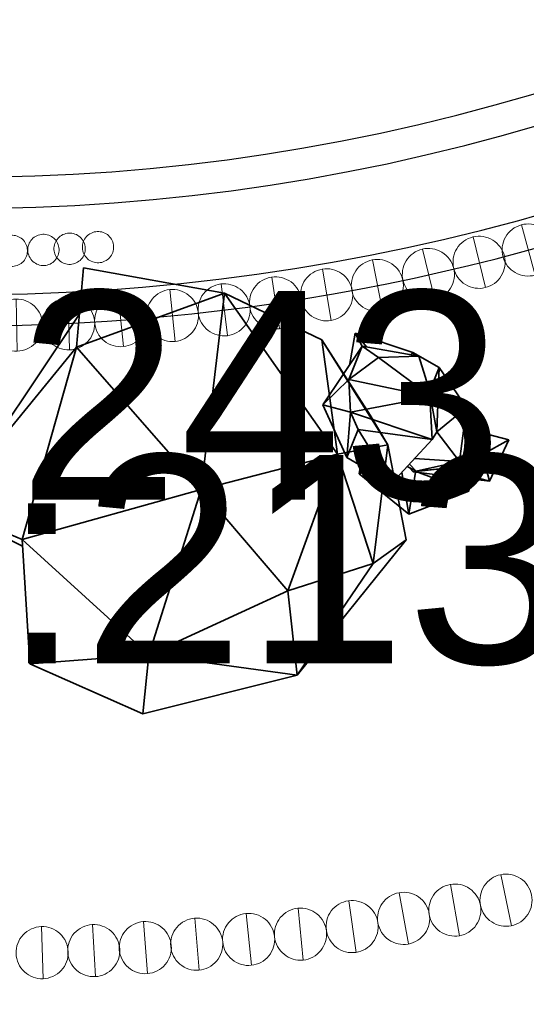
# Model space of a CAD drawing. Header units: millimetres. Extents: x 5 to 415, y 5 to 292.
# Tile 62 of 107: x 286.37 to 291.23, y 152.44 to 161.88. Entities that reach past the tile are written whole.
import ezdxf
from ezdxf.xclip import XClip

# ---------------------------------------------------------------- set-up
doc = ezdxf.new("R2010")
doc.units = ezdxf.units.MM
doc.header["$MEASUREMENT"] = 0
doc.header["$XCLIPFRAME"] = 0
doc.linetypes.add('Discontinu', pattern=[10.583333, 6.35, -4.233333])
for name, color, linetype in [('01-007-DESSINS IMPORTES_GEOMETRE_EXTERNES_XREF', 7, 'Continuous'), ('10-002-LOCALISATION ET TYPE FAUX PLAFONDS', 7, 'Continuous'), ('Nouveau_02-018-CLOISONS', 7, 'Continuous'), ('Nouveau_02-021-CLOISONS SPECIFIQUES HABILLAGE', 7, 'Continuous'), ('Nouveau_03-002-REVETEMENT DE FACADE PAREMENT', 7, 'Continuous'), ('Nouveau_07-001-MOBILIER CONTRACTUEL', 7, 'Continuous'), ('Nouveau_10-002-LOCALISATION ET TYPE FAUX PLAFONDS', 7, 'Continuous')]:
    doc.layers.add(name, color=color, linetype=linetype)
doc.styles.add('STYLE_GENERE_2', font='Arial.ttf')

# ---------------------------------------------------------------- blocks, each defined once
blk = doc.blocks.new('Dessin_1_1', base_point=(-19.4151, 56.0333))
at = {"layer": 'Nouveau_02-021-CLOISONS SPECIFIQUES HABILLAGE', "linetype": 'Continuous', "lineweight": 0, "true_color": 0x000000}
h = blk.add_hatch(dxfattribs=at)
h.set_pattern_fill('Cuivre_Bronze_0001', color=18, style=0, pattern_type=2)
h.set_pattern_definition([(205.17, (286.5382, 159.8106), (-1.106, 2.353), []), (205.17, (285.9853, 160.987), (-1.106, 2.353), [1.95, -0.65])])
h.paths.add_polyline_path([(286.6658, 159.5391, 0.414214), (286.7378, 159.7386, 0.414214), (286.5382, 159.8106, 0.414214), (286.4663, 159.611, 0.414214)])
h = blk.add_hatch(dxfattribs=at)
h.set_pattern_fill('Cuivre_Bronze_0001', color=18, style=0, pattern_type=2)
h.set_pattern_definition([(205.17, (286.7892, 159.8214), (-1.106, 2.353), []), (205.17, (286.2362, 160.998), (-1.106, 2.353), [1.95, -0.65])])
h.paths.add_polyline_path([(286.9168, 159.5499, 0.414214), (286.9888, 159.7495, 0.414214), (286.7892, 159.8214, 0.414214), (286.7173, 159.6219, 0.414214)])
h = blk.add_hatch(dxfattribs=at)
h.set_pattern_fill('Cuivre_Bronze_0001', color=18, style=0, pattern_type=2)
h.set_pattern_definition([(205.17, (287.0614, 159.8368), (-1.106, 2.353), []), (205.17, (286.5084, 161.0133), (-1.106, 2.353), [1.95, -0.65])])
h.paths.add_polyline_path([(287.189, 159.5652, 0.414214), (287.2609, 159.7648, 0.414214), (287.0614, 159.8368, 0.414214), (286.9894, 159.6372, 0.414214)])
h = blk.add_hatch(dxfattribs=at)
h.set_pattern_fill('Cuivre_Bronze_0001', color=18, style=0, pattern_type=2)
h.set_pattern_definition([(205.17, (286.2352, 159.8018), (-1.106, 2.353), []), (205.17, (285.6822, 160.9783), (-1.106, 2.353), [1.95, -0.65])])
h.paths.add_polyline_path([(286.3628, 159.5302, 0.414214), (286.4348, 159.7298, 0.414214), (286.2352, 159.8018, 0.414214), (286.1632, 159.6022, 0.414214)])
at = {"layer": 'Nouveau_03-002-REVETEMENT DE FACADE PAREMENT', "linetype": 'Continuous', "lineweight": 0, "true_color": 0x000000}
h = blk.add_hatch(dxfattribs=at)
h.set_pattern_fill('Cuivre_Bronze_0001', color=18, style=0, pattern_type=2)
h.set_pattern_definition([(105.45, (291.3167, 159.4329), (2.506, 0.6925), []), (105.45, (292.5697, 159.779), (2.506, 0.6925), [1.95, -0.65])])
h.paths.add_polyline_path([(291.1835, 159.9148, 0.414214), (291.0091, 159.6072, 0.414214), (291.3167, 159.4329, 0.414214), (291.4911, 159.7404, 0.414214)])
h = blk.add_hatch(dxfattribs=at)
h.set_pattern_fill('Cuivre_Bronze_0001', color=18, style=0, pattern_type=2)
h.set_pattern_definition([(103.5, (290.8377, 159.3126), (2.5282, 0.607), []), (103.5, (292.1018, 159.616), (2.5282, 0.607), [1.95, -0.65])])
h.paths.add_polyline_path([(290.721, 159.7988, 0.414214), (290.5362, 159.4973, 0.414214), (290.8377, 159.3126, 0.414214), (291.0224, 159.614, 0.414214)])
h = blk.add_hatch(dxfattribs=at)
h.set_pattern_fill('Cuivre_Bronze_0001', color=18, style=0, pattern_type=2)
h.set_pattern_definition([(103.5, (290.3515, 159.196), (2.5282, 0.607), []), (103.5, (291.6156, 159.4993), (2.5282, 0.607), [1.95, -0.65])])
h.paths.add_polyline_path([(290.2348, 159.6821, 0.414214), (290.05, 159.3806, 0.414214), (290.3515, 159.1959, 0.414214), (290.5362, 159.4973, 0.414214)])
h = blk.add_hatch(dxfattribs=at)
h.set_pattern_fill('Cuivre_Bronze_0001', color=18, style=0, pattern_type=2)
h.set_pattern_definition([(101.18, (289.8521, 159.0883), (2.5506, 0.5042), []), (101.18, (291.1275, 159.3404), (2.5506, 0.5042), [1.95, -0.65])])
h.paths.add_polyline_path([(289.7552, 159.5788, 0.414214), (289.5584, 159.2851, 0.414214), (289.8521, 159.0883, 0.414214), (290.0489, 159.382, 0.414214)])
h = blk.add_hatch(dxfattribs=at)
h.set_pattern_fill('Cuivre_Bronze_0001', color=18, style=0, pattern_type=2)
h.set_pattern_definition([(99.75, (289.3597, 158.9972), (2.5624, 0.4404), []), (99.75, (290.641, 159.2175), (2.5624, 0.4404), [1.95, -0.65])])
h.paths.add_polyline_path([(289.275, 159.49, 0.414214), (289.0709, 159.2013, 0.414214), (289.3597, 158.9972, 0.414214), (289.5637, 159.286, 0.414214)])
h = blk.add_hatch(dxfattribs=at)
h.set_pattern_fill('Cuivre_Bronze_0001', color=18, style=0, pattern_type=2)
h.set_pattern_definition([(98.5, (288.8642, 158.9188), (2.5714, 0.3843), []), (98.5, (290.15, 159.111), (2.5714, 0.3843), [1.95, -0.65])])
h.paths.add_polyline_path([(288.7903, 159.4133, 0.414214), (288.58, 159.1291, 0.414214), (288.8642, 158.9188, 0.414214), (289.0745, 159.203, 0.414214)])
h = blk.add_hatch(dxfattribs=at)
h.set_pattern_fill('Cuivre_Bronze_0001', color=18, style=0, pattern_type=2)
h.set_pattern_definition([(95.74, (287.8636, 158.7963), (2.587, 0.26), []), (95.74, (289.157, 158.9263), (2.587, 0.26), [1.95, -0.65])])
h.paths.add_polyline_path([(287.8136, 159.2938, 0.414214), (287.5899, 159.0201, 0.414214), (287.8636, 158.7963, 0.414214), (288.0874, 159.0701, 0.414214)])
h = blk.add_hatch(dxfattribs=at)
h.set_pattern_fill('Cuivre_Bronze_0001', color=18, style=0, pattern_type=2)
h.set_pattern_definition([(97.19, (288.3655, 158.852), (2.5795, 0.3255), []), (97.19, (289.6552, 159.0146), (2.5795, 0.3255), [1.95, -0.65])])
h.paths.add_polyline_path([(288.3029, 159.3479, 0.414214), (288.0861, 159.0686, 0.414214), (288.3655, 158.8519, 0.414214), (288.5822, 159.1312, 0.414214)])
h = blk.add_hatch(dxfattribs=at)
h.set_pattern_fill('Cuivre_Bronze_0001', color=18, style=0, pattern_type=2)
h.set_pattern_definition([(91.32, (286.3497, 158.7035), (2.5993, 0.06), []), (91.32, (287.6494, 158.7336), (2.5993, 0.06), [1.95, -0.65])])
h.paths.add_polyline_path([(286.3382, 159.2034, 0.414214), (286.094, 158.9477, 0.414214), (286.3497, 158.7035, 0.414214), (286.5939, 158.9592, 0.414214)])
h = blk.add_hatch(dxfattribs=at)
h.set_pattern_fill('Cuivre_Bronze_0001', color=18, style=0, pattern_type=2)
h.set_pattern_definition([(91.32, (286.8496, 158.715), (2.5993, 0.06), []), (91.32, (288.1493, 158.745), (2.5993, 0.06), [1.95, -0.65])])
h.paths.add_polyline_path([(286.838, 159.2149, 0.414214), (286.5939, 158.9592, 0.414214), (286.8496, 158.7151, 0.414214), (287.0938, 158.9708, 0.414214)])
h = blk.add_hatch(dxfattribs=at)
h.set_pattern_fill('Cuivre_Bronze_0001', color=18, style=0, pattern_type=2)
h.set_pattern_definition([(95.6, (287.367, 158.7464), (2.5876, 0.2536), []), (95.6, (288.6607, 158.8732), (2.5876, 0.2536), [1.95, -0.65])])
h.paths.add_polyline_path([(287.3182, 159.244, 0.414214), (287.0938, 158.9708, 0.414214), (287.367, 158.7464, 0.414214), (287.5914, 159.0196, 0.414214)])
h = blk.add_hatch(dxfattribs=at)
h.set_pattern_fill('Cuivre_Bronze_0001', color=18, style=0, pattern_type=2)
h.set_pattern_definition([(101.67, (291.0883, 153.1912), (2.5463, 0.526), []), (101.67, (292.3614, 153.4542), (2.5463, 0.526), [1.95, -0.65])])
h.paths.add_polyline_path([(290.9871, 153.6809, 0.414214), (290.7929, 153.3855, 0.414214), (291.0883, 153.1912, 0.414214), (291.2825, 153.4866, 0.414214)])
h = blk.add_hatch(dxfattribs=at)
h.set_pattern_fill('Cuivre_Bronze_0001', color=18, style=0, pattern_type=2)
h.set_pattern_definition([(100.22, (290.5912, 153.095), (2.5588, 0.4612), []), (100.22, (291.8706, 153.3257), (2.5588, 0.4612), [1.95, -0.65])])
h.paths.add_polyline_path([(290.5025, 153.5872, 0.414214), (290.3008, 153.2968, 0.414214), (290.5912, 153.0951, 0.414214), (290.7929, 153.3855, 0.414214)])
h = blk.add_hatch(dxfattribs=at)
h.set_pattern_fill('Cuivre_Bronze_0001', color=18, style=0, pattern_type=2)
h.set_pattern_definition([(100.08, (290.0996, 153.0157), (2.56, 0.455), []), (100.08, (291.3795, 153.2431), (2.56, 0.455), [1.95, -0.65])])
h.paths.add_polyline_path([(290.0121, 153.508, 0.414214), (289.8097, 153.2181, 0.414214), (290.0996, 153.0157, 0.414214), (290.302, 153.3056, 0.414214)])
h = blk.add_hatch(dxfattribs=at)
h.set_pattern_fill('Cuivre_Bronze_0001', color=18, style=0, pattern_type=2)
h.set_pattern_definition([(98.1, (289.5974, 152.9354), (2.574, 0.366), []), (98.1, (290.8844, 153.1184), (2.574, 0.366), [1.95, -0.65])])
h.paths.add_polyline_path([(289.527, 153.4304, 0.414214), (289.3147, 153.1477, 0.414214), (289.5974, 152.9354, 0.414214), (289.8097, 153.2181, 0.414214)])
h = blk.add_hatch(dxfattribs=at)
h.set_pattern_fill('Cuivre_Bronze_0001', color=18, style=0, pattern_type=2)
h.set_pattern_definition([(95.8, (288.5947, 152.8113), (2.5867, 0.263), []), (95.8, (289.888, 152.9427), (2.5867, 0.263), [1.95, -0.65])])
h.paths.add_polyline_path([(288.5442, 153.3087, 0.414214), (288.3207, 153.0347, 0.414214), (288.5947, 152.8113, 0.414214), (288.8182, 153.0853, 0.414214)])
h = blk.add_hatch(dxfattribs=at)
h.set_pattern_fill('Cuivre_Bronze_0001', color=18, style=0, pattern_type=2)
h.set_pattern_definition([(95.8, (289.0922, 152.8618), (2.5867, 0.263), []), (95.8, (290.3855, 152.9932), (2.5867, 0.263), [1.95, -0.65])])
h.paths.add_polyline_path([(289.0416, 153.3593, 0.414214), (288.8182, 153.0853, 0.414214), (289.0922, 152.8618, 0.414214), (289.3156, 153.1358, 0.414214)])
h = blk.add_hatch(dxfattribs=at)
h.set_pattern_fill('Cuivre_Bronze_0001', color=18, style=0, pattern_type=2)
h.set_pattern_definition([(94.55, (287.5987, 152.7318), (2.5918, 0.2062), []), (94.55, (288.8946, 152.835), (2.5918, 0.2062), [1.95, -0.65])])
h.paths.add_polyline_path([(287.5591, 153.2302, 0.414214), (287.3297, 152.9612, 0.414214), (287.5987, 152.7318, 0.414214), (287.8281, 153.0008, 0.414214)])
h = blk.add_hatch(dxfattribs=at)
h.set_pattern_fill('Cuivre_Bronze_0001', color=18, style=0, pattern_type=2)
h.set_pattern_definition([(94.67, (288.092, 152.7646), (2.5914, 0.2118), []), (94.67, (289.3877, 152.8705), (2.5914, 0.2118), [1.95, -0.65])])
h.paths.add_polyline_path([(288.0512, 153.263, 0.414214), (287.8224, 152.9934, 0.414214), (288.092, 152.7646, 0.414214), (288.3208, 153.0342, 0.414214)])
h = blk.add_hatch(dxfattribs=at)
h.set_pattern_fill('Cuivre_Bronze_0001', color=18, style=0, pattern_type=2)
h.set_pattern_definition([(91.99, (286.5984, 152.683), (2.5984, 0.0902), []), (91.99, (287.8976, 152.728), (2.5984, 0.0902), [1.95, -0.65])])
h.paths.add_polyline_path([(286.581, 153.1826, 0.414214), (286.3399, 152.9241, 0.414214), (286.5984, 152.6829, 0.414214), (286.8396, 152.9415, 0.414214)])
h = blk.add_hatch(dxfattribs=at)
h.set_pattern_fill('Cuivre_Bronze_0001', color=18, style=0, pattern_type=2)
h.set_pattern_definition([(93.3, (287.0987, 152.7028), (2.5957, 0.1495), []), (93.3, (288.3965, 152.7776), (2.5957, 0.1495), [1.95, -0.65])])
h.paths.add_polyline_path([(287.0699, 153.202, 0.414214), (286.8347, 152.938, 0.414214), (287.0987, 152.7028, 0.414214), (287.3339, 152.9668, 0.414214)])
at = {"layer": 'Nouveau_02-018-CLOISONS', "color": 7, "linetype": 'Continuous', "lineweight": 25}
for radius, start, end in [(19.3722, 217.81115, 0), (19.0722, 217.81115, 0), (20.2, 251.54944, 318.98061), (20.5, 270.78829, 318.98061)]:
    blk.add_arc((285.8424, 179.4455), radius, start, end, dxfattribs=at)
at = {"layer": 'Nouveau_02-021-CLOISONS SPECIFIQUES HABILLAGE', "color": 7, "linetype": 'Continuous', "lineweight": 13, "flags": 128}
for points in [[(286.6658, 159.5391, 0.414214), (286.7378, 159.7386, 0.414214), (286.5382, 159.8106, 0.414214), (286.4663, 159.611, 0.414214)], [(286.9168, 159.5499, 0.414214), (286.9888, 159.7495, 0.414214), (286.7892, 159.8214, 0.414214), (286.7173, 159.6219, 0.414214)], [(287.189, 159.5652, 0.414214), (287.2609, 159.7648, 0.414214), (287.0614, 159.8368, 0.414214), (286.9894, 159.6372, 0.414214)], [(286.3628, 159.5302, 0.414214), (286.4348, 159.7298, 0.414214), (286.2352, 159.8018, 0.414214), (286.1632, 159.6022, 0.414214)]]:
    blk.add_lwpolyline(points, format="xyb", close=True, dxfattribs=at)
at = {"layer": 'Nouveau_03-002-REVETEMENT DE FACADE PAREMENT', "color": 7, "linetype": 'Continuous', "lineweight": 13, "flags": 128}
for points in [[(291.1835, 159.9148, -0.414214), (291.4911, 159.7404, -0.414214), (291.3167, 159.4329, -0.414214), (291.0091, 159.6072, -0.414214)], [(290.721, 159.7988, -0.414214), (291.0224, 159.614, -0.414214), (290.8377, 159.3126, -0.414214), (290.5362, 159.4973, -0.414214)], [(290.2348, 159.6821, -0.414214), (290.5362, 159.4973, -0.414214), (290.3515, 159.1959, -0.414214), (290.05, 159.3806, -0.414214)], [(289.7552, 159.5788, -0.414214), (290.0489, 159.382, -0.414214), (289.8521, 159.0883, -0.414214), (289.5584, 159.2851, -0.414214)], [(289.275, 159.49, -0.414214), (289.5637, 159.286, -0.414214), (289.3597, 158.9972, -0.414214), (289.0709, 159.2013, -0.414214)], [(288.7903, 159.4133, -0.414214), (289.0745, 159.203, -0.414214), (288.8642, 158.9188, -0.414214), (288.58, 159.1291, -0.414214)], [(287.8136, 159.2938, -0.414214), (288.0874, 159.0701, -0.414214), (287.8636, 158.7963, -0.414214), (287.5899, 159.0201, -0.414214)], [(288.3029, 159.3479, -0.414214), (288.5822, 159.1312, -0.414214), (288.3655, 158.8519, -0.414214), (288.0861, 159.0686, -0.414214)], [(286.3382, 159.2034, -0.414214), (286.5939, 158.9592, -0.414214), (286.3497, 158.7035, -0.414214), (286.094, 158.9477, -0.414214)], [(286.838, 159.2149, -0.414214), (287.0938, 158.9708, -0.414214), (286.8496, 158.7151, -0.414214), (286.5939, 158.9592, -0.414214)], [(287.3182, 159.244, -0.414214), (287.5914, 159.0196, -0.414214), (287.367, 158.7464, -0.414214), (287.0938, 158.9708, -0.414214)], [(290.9871, 153.6809, -0.414214), (291.2825, 153.4866, -0.414214), (291.0883, 153.1912, -0.414214), (290.7929, 153.3855, -0.414214)], [(290.5025, 153.5872, -0.414214), (290.7929, 153.3855, -0.414214), (290.5912, 153.0951, -0.414214), (290.3008, 153.2968, -0.414214)], [(290.0121, 153.508, -0.414214), (290.302, 153.3056, -0.414214), (290.0996, 153.0157, -0.414214), (289.8097, 153.2181, -0.414214)], [(289.527, 153.4304, -0.414214), (289.8097, 153.2181, -0.414214), (289.5974, 152.9354, -0.414214), (289.3147, 153.1477, -0.414214)], [(288.5442, 153.3087, -0.414214), (288.8182, 153.0853, -0.414214), (288.5947, 152.8113, -0.414214), (288.3207, 153.0347, -0.414214)], [(289.0416, 153.3593, -0.414214), (289.3156, 153.1358, -0.414214), (289.0922, 152.8618, -0.414214), (288.8182, 153.0853, -0.414214)], [(287.5591, 153.2302, -0.414214), (287.8281, 153.0008, -0.414214), (287.5987, 152.7318, -0.414214), (287.3297, 152.9612, -0.414214)], [(288.0512, 153.263, -0.414214), (288.3208, 153.0342, -0.414214), (288.092, 152.7646, -0.414214), (287.8224, 152.9934, -0.414214)], [(286.581, 153.1826, -0.414214), (286.8396, 152.9415, -0.414214), (286.5984, 152.6829, -0.414214), (286.3399, 152.9241, -0.414214)], [(287.0699, 153.202, -0.414214), (287.3339, 152.9668, -0.414214), (287.0987, 152.7028, -0.414214), (286.8347, 152.938, -0.414214)]]:
    blk.add_lwpolyline(points, format="xyb", close=True, dxfattribs=at)
at = {"layer": 'Nouveau_07-001-MOBILIER CONTRACTUEL', "color": 30, "linetype": 'Continuous', "lineweight": 35}
for p, q in [((286.9185, 158.7409), (286.9856, 159.5025)), ((286.9856, 159.5025), (288.3368, 159.2594)), ((286.9185, 158.7409), (288.3368, 159.2594)), ((288.1145, 157.3761), (288.3368, 159.2594)), ((288.3368, 159.2594), (289.4202, 157.7148)), ((288.3368, 159.2594), (289.2731, 158.8116)), ((286.0843, 157.7767), (286.9461, 159.0537)), ((289.2731, 158.8116), (289.4202, 157.7148)), ((289.2731, 158.8116), (289.9041, 157.805)), ((289.2731, 158.8116), (289.736, 158.0894)), ((289.5356, 158.5671), (289.5903, 158.8753)), ((289.5903, 158.8753), (289.6589, 158.7508)), ((289.5903, 158.8753), (289.7036, 158.7429)), ((289.5903, 158.8753), (290.1451, 158.6917)), ((285.6619, 157.2012), (286.9185, 158.7409)), ((286.3984, 156.8957), (286.9185, 158.7409)), ((286.9185, 158.7409), (288.1145, 157.3761)), ((289.2808, 158.1873), (289.6589, 158.7508)), ((289.5312, 158.4325), (289.6589, 158.7508)), ((289.8142, 158.6429), (289.6589, 158.7508)), ((289.6589, 158.7508), (290.2006, 158.655)), ((290.1214, 158.669), (290.1451, 158.6917)), ((290.1451, 158.6917), (290.1573, 158.6627)), ((290.1451, 158.6917), (290.3959, 158.5472)), ((289.5312, 158.4325), (289.8142, 158.6429)), ((289.8142, 158.6429), (290.2006, 158.655)), ((290.3234, 158.2655), (289.8142, 158.6429)), ((290.2006, 158.655), (290.3234, 158.2655)), ((290.3959, 158.5472), (290.3059, 158.3212)), ((290.3959, 158.5472), (290.3747, 157.9285)), ((290.3959, 158.5472), (290.6596, 158.1622)), ((289.2808, 158.1873), (289.5312, 158.4325)), ((289.545, 158.1184), (289.5312, 158.4325)), ((290.3234, 158.2655), (289.5312, 158.4325)), ((290.3234, 158.2655), (289.545, 158.1184)), ((290.3063, 158.2623), (290.3304, 157.8572)), ((290.3127, 158.2635), (290.3747, 157.9285)), ((289.545, 158.1184), (289.2808, 158.1873)), ((289.5101, 157.6838), (289.2808, 158.1873)), ((290.6596, 158.1622), (290.3747, 157.9285)), ((290.6596, 158.1622), (290.5928, 157.6435)), ((290.6596, 158.1622), (290.8121, 157.7124)), ((289.545, 158.1184), (289.5101, 157.6838)), ((289.6199, 157.9528), (289.545, 158.1184)), ((289.545, 158.1184), (290.3304, 157.8572)), ((289.736, 158.0894), (289.9041, 157.805)), ((289.6199, 157.9528), (289.5101, 157.6838)), ((290.3304, 157.8572), (289.6199, 157.9528)), ((289.9403, 157.4325), (289.6199, 157.9528)), ((290.7068, 158.0232), (290.7748, 157.9683)), ((290.7311, 157.9514), (290.7748, 157.9683)), ((290.7355, 157.9383), (291.064, 157.8513)), ((290.7748, 157.9683), (290.7376, 157.9377)), ((290.7748, 157.9683), (290.7687, 157.9295)), ((290.3304, 157.8572), (289.9403, 157.4325)), ((290.3747, 157.9285), (290.3304, 157.8572)), ((290.3747, 157.9285), (290.5928, 157.6435)), ((291.064, 157.8513), (290.8121, 157.7124)), ((291.064, 157.8513), (290.8784, 157.4571)), ((289.4202, 157.7148), (289.9041, 157.805)), ((289.9041, 157.805), (289.7653, 156.6649)), ((289.9041, 157.805), (290.0788, 156.8935)), ((288.1145, 157.3761), (289.4202, 157.7148)), ((289.4202, 157.7148), (288.9468, 156.4036)), ((289.4202, 157.7148), (289.7653, 156.6649)), ((289.9403, 157.4325), (289.5101, 157.6838)), ((290.5928, 157.6435), (290.1613, 157.6732)), ((290.8121, 157.7124), (290.4346, 157.5773)), ((290.8121, 157.7124), (290.5928, 157.6435)), ((290.8121, 157.7124), (290.8784, 157.4571)), ((289.6283, 157.5259), (289.6411, 157.6073)), ((289.6914, 157.5779), (289.6283, 157.5259)), ((289.7199, 157.5613), (289.6283, 157.5259)), ((290.1749, 157.5527), (290.0905, 157.5961)), ((290.1118, 157.6193), (290.1749, 157.5527)), ((290.1465, 157.5447), (290.1135, 157.5843)), ((290.4346, 157.5773), (290.1465, 157.5447)), ((290.5928, 157.6435), (290.1749, 157.5527)), ((290.4346, 157.5773), (290.1749, 157.5527)), ((290.5928, 157.6435), (290.4346, 157.5773)), ((290.8784, 157.4571), (290.4346, 157.5773)), ((290.1065, 157.1401), (289.6283, 157.5259)), ((290.1065, 157.1401), (290.0395, 157.5406)), ((290.1694, 157.5419), (290.1065, 157.1401)), ((290.1465, 157.5447), (290.1749, 157.5527)), ((290.8784, 157.4571), (290.1465, 157.5447)), ((290.6797, 157.3613), (290.2096, 157.5371)), ((290.5057, 157.5017), (290.6797, 157.3613)), ((290.6981, 157.4787), (290.6797, 157.3613)), ((288.1145, 157.3761), (286.3984, 156.8957)), ((288.1145, 157.3761), (287.6111, 155.7892)), ((288.9468, 156.4036), (288.1145, 157.3761)), ((290.6797, 157.3613), (290.1065, 157.1401)), ((286.4022, 156.8337), (285.6619, 157.2012)), ((286.3984, 156.8957), (285.6619, 157.2012)), ((286.4713, 155.7028), (286.3984, 156.8957)), ((287.6111, 155.7892), (286.3984, 156.8957)), ((290.0788, 156.8935), (289.0355, 155.595)), ((290.0788, 156.8935), (289.7653, 156.6649)), ((289.7653, 156.6649), (288.9468, 156.4036)), ((289.7653, 156.6649), (289.0355, 155.595)), ((288.9468, 156.4036), (287.6111, 155.7892)), ((289.0355, 155.595), (288.9468, 156.4036)), ((287.6111, 155.7892), (286.4713, 155.7028)), ((287.6111, 155.7892), (287.5541, 155.223)), ((289.0355, 155.595), (287.6111, 155.7892)), ((287.5541, 155.223), (286.4713, 155.7028)), ((289.0355, 155.595), (287.5541, 155.223))]:
    blk.add_line(p, q, dxfattribs=at)
at = {"layer": 'Nouveau_10-002-LOCALISATION ET TYPE FAUX PLAFONDS', "color": 8, "linetype": 'Discontinu', "lineweight": 5}
blk.add_arc((301.0696, 191.2285), 47.5026, 191.52556, 345.55854, dxfattribs=at)
at = {"layer": '10-002-LOCALISATION ET TYPE FAUX PLAFONDS', "color": 8, "linetype": 'Continuous', "lineweight": 5, "char_height": 2, "attachment_point": 7, "style": 'STYLE_GENERE_2'}
for s, insert in [('\\A1;{\\pql;\\fArial|b0|i0|c0|p0;\\W1.000000;R:\\fArial|b0|i0|c0|p0;\\W1.000000;243}', (283.5606, 157.2507)), ('\\A1;{\\pql;\\fArial|b0|i0|c0|p0;\\W1.000000;Ri:\\fArial|b0|i0|c0|p0;\\W1.000000;213}', (283.5606, 155.6793))]:
    blk.add_mtext(s, dxfattribs=dict(at, insert=insert))

msp = doc.modelspace()

# ---------------------------------------------------------------- block references
at = {"layer": '01-007-DESSINS IMPORTES_GEOMETRE_EXTERNES_XREF', "color": 7, "linetype": 'Continuous', "lineweight": 20}
ref = msp.add_blockref('Dessin_1_1', (-19.4151, 56.0333), dxfattribs=at)
XClip(ref).set_block_clipping_path([(11.4338842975, 39.5369897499), (415, 271.6031054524)])

doc.saveas('drawing.dxf')
